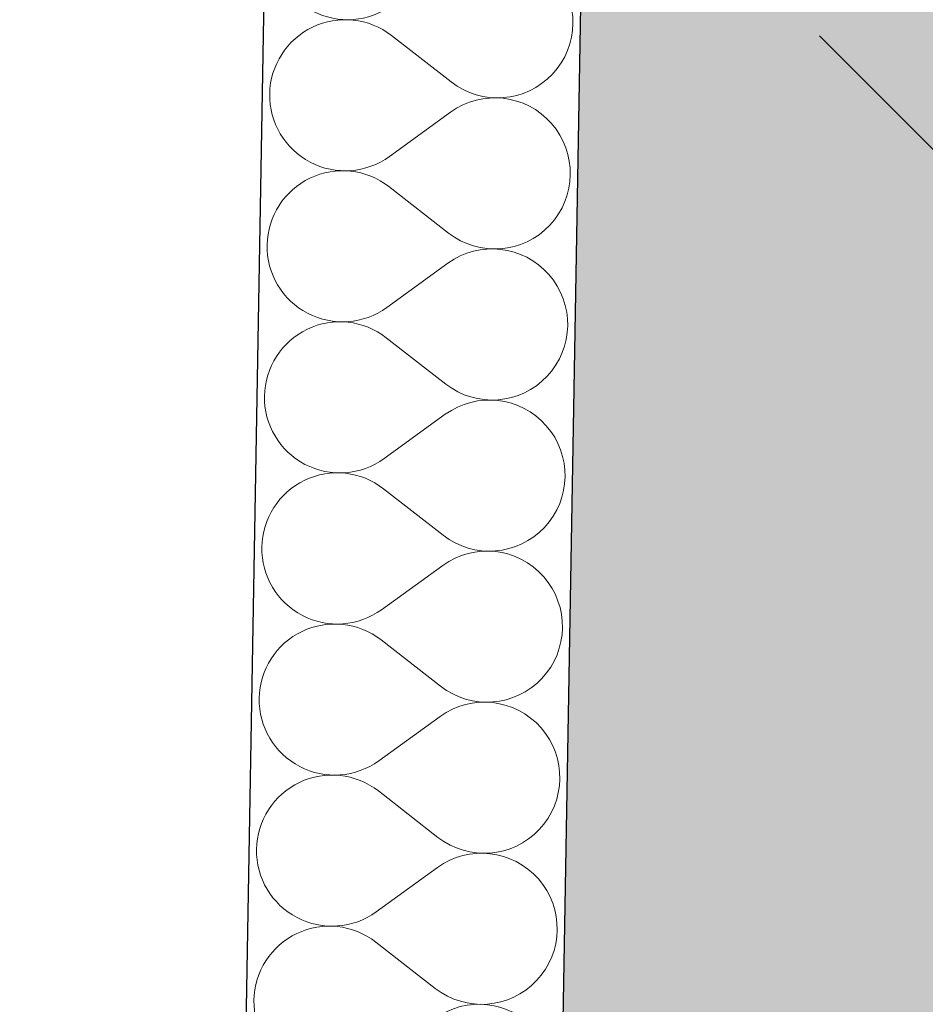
# Model space of a CAD drawing. Header units: millimetres. Extents: x -24674 to 2959, y -2716 to 20653.
# Tile 42 of 161: x -20642 to -20185, y 6909 to 7406. Entities that reach past the tile are written whole.
import ezdxf

# ---------------------------------------------------------------- set-up
doc = ezdxf.new("R2010")
doc.units = ezdxf.units.MM
doc.header["$MEASUREMENT"] = 0
doc.linetypes.add('Wipeout_Contour', pattern=[1000, 0, -1000])
for name, color, linetype in [('9._POHLED ZÁPADNÍ_1_Konstrukce - nosné', 7, 'Continuous'), ('9._POHLED ZÁPADNÍ_1_Nové_Konstrukce - nosné', 7, 'Continuous'), ('9._POHLED ZÁPADNÍ_1_Nové_Výplně – Řezové', 7, 'Continuous'), ('9._POHLED ZÁPADNÍ_1_TZB - elektroinstalace', 7, 'Continuous'), ('9._POHLED ZÁPADNÍ_1_Výplně – Řezové', 7, 'Continuous'), ('9._POHLED ZÁPADNÍ_1_VÝTAH VAR 1', 7, 'Continuous')]:
    doc.layers.add(name, color=color, linetype=linetype)

# ---------------------------------------------------------------- blocks, each defined once
blk = doc.blocks.new('*X4', base_point=(-27719.5, -6043.99))
at = {"layer": '9._POHLED ZÁPADNÍ_1_Nové_Výplně – Řezové', "color": 21, "linetype": 'Continuous', "lineweight": 20, "true_color": 0xffaaaa}
for p, q in [((-20490.37, 7403.53), (-20492.9, 7402.54)), ((-20487.77, 7404.35), (-20490.37, 7403.53)), ((-20485.12, 7404.97), (-20487.77, 7404.35)), ((-20482.44, 7405.41), (-20485.12, 7404.97)), ((-20479.73, 7405.65), (-20482.44, 7405.41)), ((-20477.01, 7405.7), (-20479.73, 7405.65)), ((-20474.29, 7405.55), (-20477.01, 7405.7)), ((-20471.59, 7405.21), (-20474.29, 7405.55)), ((-20468.92, 7404.68), (-20471.59, 7405.21)), ((-20466.3, 7403.96), (-20468.92, 7404.68)), ((-20463.73, 7403.05), (-20466.3, 7403.96)), ((-20461.24, 7401.97), (-20463.73, 7403.05)), ((-20362.91, 7400.99), (-20362.76, 7403.7)), ((-20362.76, 7403.7), (-20362.81, 7406.42)), ((-20499.98, 7398.51), (-20502.13, 7396.84)), ((-20497.72, 7400.02), (-20499.98, 7398.51)), ((-20495.35, 7401.36), (-20497.72, 7400.02)), ((-20492.9, 7402.54), (-20495.35, 7401.36)), ((-20458.83, 7400.7), (-20461.24, 7401.97)), ((-20456.52, 7399.27), (-20458.83, 7400.7)), ((-20454.31, 7397.68), (-20456.52, 7399.27)), ((-20363.77, 7395.62), (-20363.24, 7398.29)), ((-20363.24, 7398.29), (-20362.91, 7400.99)), ((-20506.04, 7393.06), (-20507.78, 7390.97)), ((-20504.15, 7395.02), (-20506.04, 7393.06)), ((-20502.13, 7396.84), (-20504.15, 7395.02)), ((-20424.24, 7374.3), (-20454.31, 7397.68)), ((-20365.4, 7390.43), (-20364.49, 7393)), ((-20364.49, 7393), (-20363.77, 7395.62)), ((-20509.37, 7388.77), (-20510.8, 7386.45)), ((-20507.78, 7390.97), (-20509.37, 7388.77)), ((-20367.74, 7385.52), (-20366.48, 7387.94)), ((-20366.48, 7387.94), (-20365.4, 7390.43)), ((-20512.06, 7384.04), (-20513.15, 7381.55)), ((-20510.8, 7386.45), (-20512.06, 7384.04)), ((-20370.76, 7381), (-20369.17, 7383.21)), ((-20369.17, 7383.21), (-20367.74, 7385.52)), ((-20514.05, 7378.98), (-20514.77, 7376.36)), ((-20513.15, 7381.55), (-20514.05, 7378.98)), ((-20374.4, 7376.96), (-20372.51, 7378.91)), ((-20372.51, 7378.91), (-20370.76, 7381)), ((-20515.3, 7373.69), (-20515.64, 7370.99)), ((-20514.77, 7376.36), (-20515.3, 7373.69)), ((-20424.24, 7374.3), (-20422.03, 7372.7)), ((-20380.83, 7371.96), (-20378.57, 7373.47)), ((-20378.57, 7373.47), (-20376.42, 7375.14)), ((-20376.42, 7375.14), (-20374.4, 7376.96)), ((-20515.64, 7370.99), (-20515.78, 7368.27)), ((-20515.78, 7368.27), (-20515.73, 7365.55)), ((-20422.03, 7372.7), (-20419.72, 7371.27)), ((-20419.72, 7371.27), (-20417.31, 7370.01)), ((-20417.31, 7370.01), (-20414.81, 7368.92)), ((-20414.81, 7368.92), (-20412.25, 7368.02)), ((-20412.25, 7368.02), (-20409.62, 7367.3)), ((-20390.78, 7367.63), (-20388.18, 7368.44)), ((-20388.18, 7368.44), (-20385.65, 7369.44)), ((-20385.65, 7369.44), (-20383.19, 7370.61)), ((-20383.19, 7370.61), (-20380.83, 7371.96)), ((-20515.73, 7365.55), (-20515.49, 7362.84)), ((-20417.43, 7363.1), (-20419.88, 7361.92)), ((-20414.9, 7364.1), (-20417.43, 7363.1)), ((-20412.3, 7364.92), (-20414.9, 7364.1)), ((-20409.65, 7365.54), (-20412.3, 7364.92)), ((-20406.97, 7365.98), (-20409.65, 7365.54)), ((-20409.62, 7367.3), (-20406.96, 7366.77)), ((-20404.26, 7366.23), (-20406.97, 7365.98)), ((-20406.96, 7366.77), (-20404.26, 7366.43)), ((-20404.26, 7366.43), (-20401.54, 7366.28)), ((-20401.54, 7366.28), (-20404.26, 7366.23)), ((-20401.54, 7366.28), (-20398.82, 7366.33)), ((-20398.82, 7366.14), (-20401.54, 7366.28)), ((-20398.82, 7366.33), (-20396.11, 7366.57)), ((-20396.12, 7365.8), (-20398.82, 7366.14)), ((-20393.45, 7365.27), (-20396.12, 7365.8)), ((-20396.11, 7366.57), (-20393.42, 7367)), ((-20390.83, 7364.55), (-20393.45, 7365.27)), ((-20393.42, 7367), (-20390.78, 7367.63)), ((-20388.26, 7363.65), (-20390.83, 7364.55)), ((-20385.77, 7362.57), (-20388.26, 7363.65)), ((-20515.49, 7362.84), (-20515.05, 7360.16)), ((-20515.05, 7360.16), (-20514.43, 7357.51)), ((-20424.5, 7359.06), (-20455.37, 7336.74)), ((-20422.24, 7360.57), (-20424.5, 7359.06)), ((-20419.88, 7361.92), (-20422.24, 7360.57)), ((-20383.36, 7361.31), (-20385.77, 7362.57)), ((-20381.04, 7359.88), (-20383.36, 7361.31)), ((-20378.83, 7358.29), (-20381.04, 7359.88)), ((-20376.74, 7356.55), (-20378.83, 7358.29)), ((-20514.43, 7357.51), (-20513.61, 7354.91)), ((-20513.61, 7354.91), (-20512.62, 7352.38)), ((-20374.79, 7354.66), (-20376.74, 7356.55)), ((-20372.97, 7352.64), (-20374.79, 7354.66)), ((-20512.62, 7352.38), (-20511.44, 7349.93)), ((-20511.44, 7349.93), (-20510.09, 7347.57)), ((-20371.3, 7350.49), (-20372.97, 7352.64)), ((-20369.78, 7348.23), (-20371.3, 7350.49)), ((-20368.43, 7345.87), (-20369.78, 7348.23)), ((-20510.09, 7347.57), (-20508.58, 7345.3)), ((-20508.58, 7345.3), (-20506.91, 7343.16)), ((-20506.91, 7343.16), (-20505.09, 7341.13)), ((-20367.26, 7343.41), (-20368.43, 7345.87)), ((-20366.26, 7340.88), (-20367.26, 7343.41)), ((-20505.09, 7341.13), (-20503.13, 7339.25)), ((-20503.13, 7339.25), (-20501.04, 7337.5)), ((-20365.45, 7338.29), (-20366.26, 7340.88)), ((-20364.82, 7335.64), (-20365.45, 7338.29)), ((-20501.04, 7337.5), (-20498.83, 7335.91)), ((-20498.83, 7335.91), (-20496.52, 7334.49)), ((-20496.52, 7334.49), (-20494.11, 7333.23)), ((-20494.11, 7333.23), (-20491.61, 7332.14)), ((-20462.45, 7332.7), (-20459.99, 7333.87)), ((-20459.99, 7333.87), (-20457.63, 7335.22)), ((-20457.63, 7335.22), (-20455.37, 7336.74)), ((-20364.38, 7332.95), (-20364.82, 7335.64)), ((-20491.61, 7332.14), (-20489.04, 7331.24)), ((-20486.45, 7328.79), (-20489.1, 7328.17)), ((-20489.04, 7331.24), (-20486.42, 7330.52)), ((-20483.76, 7329.23), (-20486.45, 7328.79)), ((-20486.42, 7330.52), (-20483.75, 7330)), ((-20481.05, 7329.47), (-20483.76, 7329.23)), ((-20483.75, 7330), (-20481.05, 7329.66)), ((-20481.05, 7329.66), (-20478.33, 7329.52)), ((-20478.33, 7329.52), (-20481.05, 7329.47)), ((-20478.33, 7329.52), (-20475.61, 7329.57)), ((-20475.62, 7329.37), (-20478.33, 7329.52)), ((-20472.92, 7329.03), (-20475.62, 7329.37)), ((-20475.61, 7329.57), (-20472.9, 7329.81)), ((-20470.25, 7328.5), (-20472.92, 7329.03)), ((-20472.9, 7329.81), (-20470.22, 7330.25)), ((-20467.63, 7327.78), (-20470.25, 7328.5)), ((-20470.22, 7330.25), (-20467.57, 7330.88)), ((-20467.57, 7330.88), (-20464.98, 7331.7)), ((-20464.98, 7331.7), (-20462.45, 7332.7)), ((-20364.14, 7330.25), (-20364.38, 7332.95)), ((-20364.09, 7327.53), (-20364.14, 7330.25)), ((-20499.04, 7323.84), (-20501.31, 7322.33)), ((-20496.68, 7325.18), (-20499.04, 7323.84)), ((-20494.23, 7326.36), (-20496.68, 7325.18)), ((-20491.69, 7327.35), (-20494.23, 7326.36)), ((-20489.1, 7328.17), (-20491.69, 7327.35)), ((-20465.06, 7326.87), (-20467.63, 7327.78)), ((-20462.57, 7325.79), (-20465.06, 7326.87)), ((-20460.16, 7324.52), (-20462.57, 7325.79)), ((-20457.84, 7323.09), (-20460.16, 7324.52)), ((-20364.57, 7322.11), (-20364.23, 7324.81)), ((-20364.23, 7324.81), (-20364.09, 7327.53)), ((-20505.48, 7318.84), (-20507.37, 7316.88)), ((-20503.45, 7320.66), (-20505.48, 7318.84)), ((-20501.31, 7322.33), (-20503.45, 7320.66)), ((-20455.64, 7321.5), (-20457.84, 7323.09)), ((-20425.56, 7298.12), (-20455.64, 7321.5)), ((-20365.82, 7316.82), (-20365.1, 7319.44)), ((-20365.1, 7319.44), (-20364.57, 7322.11)), ((-20509.11, 7314.79), (-20510.7, 7312.59)), ((-20507.37, 7316.88), (-20509.11, 7314.79)), ((-20367.81, 7311.76), (-20366.73, 7314.25)), ((-20366.73, 7314.25), (-20365.82, 7316.82)), ((-20512.13, 7310.27), (-20513.39, 7307.86)), ((-20510.7, 7312.59), (-20512.13, 7310.27)), ((-20370.5, 7307.03), (-20369.07, 7309.35)), ((-20369.07, 7309.35), (-20367.81, 7311.76)), ((-20514.48, 7305.37), (-20515.38, 7302.8)), ((-20513.39, 7307.86), (-20514.48, 7305.37)), ((-20373.84, 7302.74), (-20372.09, 7304.82)), ((-20372.09, 7304.82), (-20370.5, 7307.03)), ((-20516.1, 7300.18), (-20516.63, 7297.51)), ((-20515.38, 7302.8), (-20516.1, 7300.18)), ((-20379.9, 7297.29), (-20377.75, 7298.96)), ((-20377.75, 7298.96), (-20375.72, 7300.78)), ((-20375.72, 7300.78), (-20373.84, 7302.74)), ((-20516.97, 7294.81), (-20517.11, 7292.09)), ((-20516.63, 7297.51), (-20516.97, 7294.81)), ((-20425.56, 7298.12), (-20423.36, 7296.52)), ((-20423.36, 7296.52), (-20421.04, 7295.09)), ((-20421.04, 7295.09), (-20418.63, 7293.83)), ((-20418.63, 7293.83), (-20416.14, 7292.74)), ((-20386.98, 7293.26), (-20384.52, 7294.43)), ((-20384.52, 7294.43), (-20382.16, 7295.78)), ((-20382.16, 7295.78), (-20379.9, 7297.29)), ((-20517.11, 7292.09), (-20517.06, 7289.37)), ((-20517.06, 7289.37), (-20516.82, 7286.66)), ((-20413.63, 7288.74), (-20416.22, 7287.92)), ((-20416.14, 7292.74), (-20413.58, 7291.84)), ((-20410.98, 7289.37), (-20413.63, 7288.74)), ((-20413.58, 7291.84), (-20410.95, 7291.12)), ((-20408.3, 7289.8), (-20410.98, 7289.37)), ((-20410.95, 7291.12), (-20408.28, 7290.59)), ((-20405.59, 7290.05), (-20408.3, 7289.8)), ((-20408.28, 7290.59), (-20405.58, 7290.25)), ((-20402.87, 7290.1), (-20405.59, 7290.05)), ((-20405.58, 7290.25), (-20402.87, 7290.1)), ((-20402.87, 7290.1), (-20400.15, 7290.15)), ((-20400.15, 7289.96), (-20402.87, 7290.1)), ((-20400.15, 7290.15), (-20397.44, 7290.39)), ((-20397.45, 7289.62), (-20400.15, 7289.96)), ((-20394.78, 7289.09), (-20397.45, 7289.62)), ((-20397.44, 7290.39), (-20394.75, 7290.83)), ((-20392.16, 7288.38), (-20394.78, 7289.09)), ((-20394.75, 7290.83), (-20392.11, 7291.45)), ((-20392.11, 7291.45), (-20389.51, 7292.26)), ((-20389.51, 7292.26), (-20386.98, 7293.26)), ((-20516.82, 7286.66), (-20516.38, 7283.98)), ((-20516.38, 7283.98), (-20515.76, 7281.33)), ((-20423.57, 7284.39), (-20425.83, 7282.88)), ((-20421.21, 7285.74), (-20423.57, 7284.39)), ((-20418.76, 7286.92), (-20421.21, 7285.74)), ((-20416.22, 7287.92), (-20418.76, 7286.92)), ((-20389.59, 7287.47), (-20392.16, 7288.38)), ((-20387.1, 7286.39), (-20389.59, 7287.47)), ((-20384.69, 7285.13), (-20387.1, 7286.39)), ((-20382.37, 7283.7), (-20384.69, 7285.13)), ((-20380.16, 7282.11), (-20382.37, 7283.7)), ((-20515.76, 7281.33), (-20514.94, 7278.73)), ((-20514.94, 7278.73), (-20513.94, 7276.2)), ((-20425.83, 7282.88), (-20456.7, 7260.56)), ((-20378.07, 7280.37), (-20380.16, 7282.11)), ((-20376.11, 7278.48), (-20378.07, 7280.37)), ((-20513.94, 7276.2), (-20512.77, 7273.75)), ((-20512.77, 7273.75), (-20511.42, 7271.39)), ((-20374.29, 7276.46), (-20376.11, 7278.48)), ((-20372.62, 7274.31), (-20374.29, 7276.46)), ((-20371.11, 7272.05), (-20372.62, 7274.31)), ((-20511.42, 7271.39), (-20509.91, 7269.13)), ((-20509.91, 7269.13), (-20508.24, 7266.98)), ((-20369.76, 7269.69), (-20371.11, 7272.05)), ((-20368.59, 7267.24), (-20369.76, 7269.69)), ((-20508.24, 7266.98), (-20506.42, 7264.96)), ((-20506.42, 7264.96), (-20504.46, 7263.07)), ((-20367.59, 7264.7), (-20368.59, 7267.24)), ((-20366.78, 7262.11), (-20367.59, 7264.7)), ((-20504.46, 7263.07), (-20502.37, 7261.33)), ((-20502.37, 7261.33), (-20500.16, 7259.74)), ((-20500.16, 7259.74), (-20497.85, 7258.31)), ((-20461.32, 7257.69), (-20458.96, 7259.04)), ((-20458.96, 7259.04), (-20456.7, 7260.56)), ((-20366.15, 7259.46), (-20366.78, 7262.11)), ((-20365.71, 7256.78), (-20366.15, 7259.46)), ((-20497.85, 7258.31), (-20495.43, 7257.05)), ((-20495.43, 7257.05), (-20492.94, 7255.97)), ((-20492.94, 7255.97), (-20490.37, 7255.06)), ((-20490.37, 7255.06), (-20487.75, 7254.35)), ((-20487.75, 7254.35), (-20485.08, 7253.82)), ((-20485.08, 7253.82), (-20482.38, 7253.48)), ((-20474.23, 7253.64), (-20471.55, 7254.07)), ((-20471.55, 7254.07), (-20468.9, 7254.7)), ((-20468.9, 7254.7), (-20466.31, 7255.52)), ((-20466.31, 7255.52), (-20463.78, 7256.52)), ((-20463.78, 7256.52), (-20461.32, 7257.69)), ((-20365.47, 7254.07), (-20365.71, 7256.78)), ((-20365.42, 7251.35), (-20365.47, 7254.07)), ((-20498.01, 7249.01), (-20500.37, 7247.66)), ((-20495.55, 7250.18), (-20498.01, 7249.01)), ((-20493.02, 7251.18), (-20495.55, 7250.18)), ((-20490.43, 7251.99), (-20493.02, 7251.18)), ((-20487.78, 7252.61), (-20490.43, 7251.99)), ((-20485.09, 7253.05), (-20487.78, 7252.61)), ((-20482.38, 7253.29), (-20485.09, 7253.05)), ((-20482.38, 7253.48), (-20479.66, 7253.34)), ((-20479.66, 7253.34), (-20482.38, 7253.29)), ((-20479.66, 7253.34), (-20476.94, 7253.39)), ((-20476.95, 7253.19), (-20479.66, 7253.34)), ((-20474.25, 7252.85), (-20476.95, 7253.19)), ((-20476.94, 7253.39), (-20474.23, 7253.64)), ((-20471.58, 7252.32), (-20474.25, 7252.85)), ((-20468.96, 7251.6), (-20471.58, 7252.32)), ((-20466.39, 7250.69), (-20468.96, 7251.6)), ((-20463.9, 7249.61), (-20466.39, 7250.69)), ((-20461.49, 7248.35), (-20463.9, 7249.61)), ((-20365.56, 7248.63), (-20365.42, 7251.35)), ((-20504.78, 7244.48), (-20506.81, 7242.66)), ((-20502.63, 7246.15), (-20504.78, 7244.48)), ((-20500.37, 7247.66), (-20502.63, 7246.15)), ((-20459.17, 7246.91), (-20461.49, 7248.35)), ((-20456.97, 7245.32), (-20459.17, 7246.91)), ((-20426.89, 7221.94), (-20456.97, 7245.32)), ((-20366.43, 7243.26), (-20365.9, 7245.93)), ((-20365.9, 7245.93), (-20365.56, 7248.63)), ((-20508.69, 7240.7), (-20510.44, 7238.61)), ((-20506.81, 7242.66), (-20508.69, 7240.7)), ((-20368.05, 7238.07), (-20367.15, 7240.64)), ((-20367.15, 7240.64), (-20366.43, 7243.26)), ((-20513.46, 7234.09), (-20514.72, 7231.68)), ((-20512.03, 7236.41), (-20513.46, 7234.09)), ((-20510.44, 7238.61), (-20512.03, 7236.41)), ((-20370.4, 7233.17), (-20369.14, 7235.58)), ((-20369.14, 7235.58), (-20368.05, 7238.07)), ((-20515.8, 7229.19), (-20516.71, 7226.62)), ((-20514.72, 7231.68), (-20515.8, 7229.19)), ((-20373.42, 7228.64), (-20371.83, 7230.85)), ((-20371.83, 7230.85), (-20370.4, 7233.17)), ((-20517.43, 7224), (-20517.96, 7221.33)), ((-20516.71, 7226.62), (-20517.43, 7224)), ((-20379.08, 7222.78), (-20377.05, 7224.6)), ((-20377.05, 7224.6), (-20375.16, 7226.56)), ((-20375.16, 7226.56), (-20373.42, 7228.64)), ((-20517.96, 7221.33), (-20518.3, 7218.63)), ((-20426.89, 7221.94), (-20424.69, 7220.35)), ((-20424.69, 7220.35), (-20422.37, 7218.91)), ((-20385.85, 7218.25), (-20383.49, 7219.6)), ((-20383.49, 7219.6), (-20381.22, 7221.11)), ((-20381.22, 7221.11), (-20379.08, 7222.78)), ((-20518.3, 7218.63), (-20518.44, 7215.91)), ((-20518.44, 7215.91), (-20518.39, 7213.19)), ((-20422.37, 7218.91), (-20419.96, 7217.65)), ((-20419.96, 7217.65), (-20417.47, 7216.57)), ((-20417.47, 7216.57), (-20414.9, 7215.66)), ((-20414.9, 7215.66), (-20412.28, 7214.94)), ((-20412.28, 7214.94), (-20409.61, 7214.41)), ((-20409.61, 7214.41), (-20406.91, 7214.07)), ((-20406.91, 7214.07), (-20404.2, 7213.92)), ((-20401.48, 7213.97), (-20398.77, 7214.21)), ((-20398.77, 7214.21), (-20396.08, 7214.65)), ((-20396.08, 7214.65), (-20393.43, 7215.27)), ((-20393.43, 7215.27), (-20390.84, 7216.08)), ((-20390.84, 7216.08), (-20388.31, 7217.08)), ((-20388.31, 7217.08), (-20385.85, 7218.25)), ((-20518.39, 7213.19), (-20518.15, 7210.48)), ((-20518.15, 7210.48), (-20517.71, 7207.8)), ((-20422.54, 7209.57), (-20424.9, 7208.22)), ((-20420.08, 7210.74), (-20422.54, 7209.57)), ((-20417.55, 7211.74), (-20420.08, 7210.74)), ((-20414.96, 7212.56), (-20417.55, 7211.74)), ((-20412.31, 7213.19), (-20414.96, 7212.56)), ((-20409.63, 7213.62), (-20412.31, 7213.19)), ((-20406.92, 7213.87), (-20409.63, 7213.62)), ((-20404.2, 7213.92), (-20406.92, 7213.87)), ((-20404.2, 7213.92), (-20401.48, 7213.97)), ((-20401.48, 7213.78), (-20404.2, 7213.92)), ((-20398.78, 7213.44), (-20401.48, 7213.78)), ((-20396.11, 7212.91), (-20398.78, 7213.44)), ((-20393.49, 7212.2), (-20396.11, 7212.91)), ((-20390.92, 7211.29), (-20393.49, 7212.2)), ((-20388.42, 7210.21), (-20390.92, 7211.29)), ((-20386.01, 7208.95), (-20388.42, 7210.21)), ((-20517.71, 7207.8), (-20517.08, 7205.15)), ((-20517.08, 7205.15), (-20516.27, 7202.56)), ((-20427.16, 7206.7), (-20458.03, 7184.38)), ((-20424.9, 7208.22), (-20427.16, 7206.7)), ((-20383.7, 7207.52), (-20386.01, 7208.95)), ((-20381.49, 7205.93), (-20383.7, 7207.52)), ((-20379.4, 7204.19), (-20381.49, 7205.93)), ((-20377.44, 7202.3), (-20379.4, 7204.19)), ((-20516.27, 7202.56), (-20515.27, 7200.02)), ((-20515.27, 7200.02), (-20514.1, 7197.57)), ((-20375.62, 7200.28), (-20377.44, 7202.3)), ((-20373.95, 7198.13), (-20375.62, 7200.28)), ((-20514.1, 7197.57), (-20512.75, 7195.21)), ((-20512.75, 7195.21), (-20511.24, 7192.95)), ((-20372.44, 7195.87), (-20373.95, 7198.13)), ((-20371.09, 7193.51), (-20372.44, 7195.87)), ((-20511.24, 7192.95), (-20509.56, 7190.8)), ((-20509.56, 7190.8), (-20507.75, 7188.78)), ((-20369.92, 7191.06), (-20371.09, 7193.51)), ((-20368.92, 7188.53), (-20369.92, 7191.06)), ((-20507.75, 7188.78), (-20505.79, 7186.89)), ((-20505.79, 7186.89), (-20503.7, 7185.15)), ((-20503.7, 7185.15), (-20501.49, 7183.56)), ((-20460.29, 7182.86), (-20458.03, 7184.38)), ((-20368.1, 7185.93), (-20368.92, 7188.53)), ((-20367.48, 7183.28), (-20368.1, 7185.93)), ((-20501.49, 7183.56), (-20499.17, 7182.13)), ((-20499.17, 7182.13), (-20496.76, 7180.87)), ((-20496.76, 7180.87), (-20494.27, 7179.79)), ((-20494.27, 7179.79), (-20491.7, 7178.88)), ((-20470.23, 7178.52), (-20467.63, 7179.34)), ((-20467.63, 7179.34), (-20465.1, 7180.34)), ((-20465.1, 7180.34), (-20462.65, 7181.52)), ((-20462.65, 7181.52), (-20460.29, 7182.86)), ((-20367.04, 7180.6), (-20367.48, 7183.28)), ((-20366.8, 7177.89), (-20367.04, 7180.6)), ((-20494.35, 7175), (-20496.88, 7174)), ((-20491.75, 7175.81), (-20494.35, 7175)), ((-20489.11, 7176.43), (-20491.75, 7175.81)), ((-20491.7, 7178.88), (-20489.08, 7178.17)), ((-20486.42, 7176.87), (-20489.11, 7176.43)), ((-20489.08, 7178.17), (-20486.41, 7177.64)), ((-20483.71, 7177.11), (-20486.42, 7176.87)), ((-20486.41, 7177.64), (-20483.71, 7177.3)), ((-20483.71, 7177.3), (-20480.99, 7177.16)), ((-20480.99, 7177.16), (-20483.71, 7177.11)), ((-20480.99, 7177.16), (-20478.27, 7177.21)), ((-20478.27, 7177.01), (-20480.99, 7177.16)), ((-20478.27, 7177.21), (-20475.56, 7177.46)), ((-20475.57, 7176.67), (-20478.27, 7177.01)), ((-20472.91, 7176.14), (-20475.57, 7176.67)), ((-20475.56, 7177.46), (-20472.88, 7177.89)), ((-20470.28, 7175.42), (-20472.91, 7176.14)), ((-20472.88, 7177.89), (-20470.23, 7178.52)), ((-20467.72, 7174.52), (-20470.28, 7175.42)), ((-20465.22, 7173.43), (-20467.72, 7174.52)), ((-20366.89, 7172.45), (-20366.75, 7175.17)), ((-20366.75, 7175.17), (-20366.8, 7177.89)), ((-20503.96, 7169.97), (-20506.11, 7168.3)), ((-20501.7, 7171.48), (-20503.96, 7169.97)), ((-20499.34, 7172.83), (-20501.7, 7171.48)), ((-20496.88, 7174), (-20499.34, 7172.83)), ((-20462.81, 7172.17), (-20465.22, 7173.43)), ((-20460.5, 7170.74), (-20462.81, 7172.17)), ((-20458.29, 7169.14), (-20460.5, 7170.74)), ((-20367.76, 7167.08), (-20367.23, 7169.75)), ((-20367.23, 7169.75), (-20366.89, 7172.45)), ((-20510.02, 7164.52), (-20511.77, 7162.44)), ((-20508.13, 7166.48), (-20510.02, 7164.52)), ((-20506.11, 7168.3), (-20508.13, 7166.48)), ((-20428.22, 7145.76), (-20458.29, 7169.14)), ((-20369.38, 7161.89), (-20368.48, 7164.46)), ((-20368.48, 7164.46), (-20367.76, 7167.08)), ((-20513.36, 7160.23), (-20514.79, 7157.91)), ((-20511.77, 7162.44), (-20513.36, 7160.23)), ((-20371.73, 7156.99), (-20370.47, 7159.4)), ((-20370.47, 7159.4), (-20369.38, 7161.89)), ((-20516.05, 7155.5), (-20517.13, 7153.01)), ((-20514.79, 7157.91), (-20516.05, 7155.5)), ((-20374.75, 7152.47), (-20373.16, 7154.67)), ((-20373.16, 7154.67), (-20371.73, 7156.99)), ((-20518.04, 7150.44), (-20518.76, 7147.82)), ((-20517.13, 7153.01), (-20518.04, 7150.44)), ((-20378.38, 7148.42), (-20376.49, 7150.38)), ((-20376.49, 7150.38), (-20374.75, 7152.47)), ((-20519.29, 7145.15), (-20519.62, 7142.45)), ((-20518.76, 7147.82), (-20519.29, 7145.15)), ((-20428.22, 7145.76), (-20426.01, 7144.17)), ((-20384.82, 7143.42), (-20382.55, 7144.93)), ((-20382.55, 7144.93), (-20380.4, 7146.6)), ((-20380.4, 7146.6), (-20378.38, 7148.42)), ((-20519.62, 7142.45), (-20519.77, 7139.73)), ((-20519.77, 7139.73), (-20519.72, 7137.01)), ((-20426.01, 7144.17), (-20423.7, 7142.74)), ((-20423.7, 7142.74), (-20421.29, 7141.47)), ((-20421.29, 7141.47), (-20418.8, 7140.39)), ((-20418.8, 7140.39), (-20416.23, 7139.48)), ((-20394.76, 7139.09), (-20392.17, 7139.91)), ((-20392.17, 7139.91), (-20389.63, 7140.9)), ((-20389.63, 7140.9), (-20387.18, 7142.08)), ((-20387.18, 7142.08), (-20384.82, 7143.42)), ((-20519.72, 7137.01), (-20519.47, 7134.3)), ((-20421.41, 7134.56), (-20423.86, 7133.39)), ((-20418.88, 7135.56), (-20421.41, 7134.56)), ((-20416.29, 7136.38), (-20418.88, 7135.56)), ((-20413.64, 7137.01), (-20416.29, 7136.38)), ((-20416.23, 7139.48), (-20413.61, 7138.76)), ((-20410.95, 7137.45), (-20413.64, 7137.01)), ((-20413.61, 7138.76), (-20410.94, 7138.23)), ((-20408.24, 7137.69), (-20410.95, 7137.45)), ((-20410.94, 7138.23), (-20408.24, 7137.89)), ((-20408.24, 7137.89), (-20405.52, 7137.74)), ((-20405.52, 7137.74), (-20408.24, 7137.69)), ((-20405.52, 7137.74), (-20402.8, 7137.79)), ((-20402.81, 7137.6), (-20405.52, 7137.74)), ((-20400.11, 7137.26), (-20402.81, 7137.6)), ((-20402.8, 7137.79), (-20400.09, 7138.03)), ((-20397.44, 7136.74), (-20400.11, 7137.26)), ((-20400.09, 7138.03), (-20397.41, 7138.47)), ((-20394.81, 7136.02), (-20397.44, 7136.74)), ((-20397.41, 7138.47), (-20394.76, 7139.09)), ((-20392.25, 7135.12), (-20394.81, 7136.02)), ((-20389.75, 7134.03), (-20392.25, 7135.12)), ((-20519.47, 7134.3), (-20519.04, 7131.62)), ((-20519.04, 7131.62), (-20518.41, 7128.97)), ((-20428.49, 7130.52), (-20459.36, 7108.2)), ((-20426.23, 7132.04), (-20428.49, 7130.52)), ((-20423.86, 7133.39), (-20426.23, 7132.04)), ((-20387.34, 7132.77), (-20389.75, 7134.03)), ((-20385.03, 7131.35), (-20387.34, 7132.77)), ((-20382.82, 7129.76), (-20385.03, 7131.35)), ((-20380.73, 7128.01), (-20382.82, 7129.76)), ((-20518.41, 7128.97), (-20517.6, 7126.38)), ((-20517.6, 7126.38), (-20516.6, 7123.85)), ((-20378.77, 7126.13), (-20380.73, 7128.01)), ((-20376.95, 7124.1), (-20378.77, 7126.13)), ((-20516.6, 7123.85), (-20515.42, 7121.39)), ((-20515.42, 7121.39), (-20514.08, 7119.03)), ((-20375.28, 7121.96), (-20376.95, 7124.1)), ((-20373.77, 7119.69), (-20375.28, 7121.96)), ((-20372.42, 7117.33), (-20373.77, 7119.69)), ((-20514.08, 7119.03), (-20512.56, 7116.77)), ((-20512.56, 7116.77), (-20510.89, 7114.62)), ((-20371.24, 7114.88), (-20372.42, 7117.33)), ((-20370.25, 7112.35), (-20371.24, 7114.88)), ((-20510.89, 7114.62), (-20509.07, 7112.6)), ((-20509.07, 7112.6), (-20507.11, 7110.71)), ((-20507.11, 7110.71), (-20505.03, 7108.97)), ((-20369.43, 7109.75), (-20370.25, 7112.35)), ((-20368.8, 7107.1), (-20369.43, 7109.75)), ((-20505.03, 7108.97), (-20502.82, 7107.38)), ((-20502.82, 7107.38), (-20500.5, 7105.95)), ((-20500.5, 7105.95), (-20498.09, 7104.69)), ((-20466.43, 7104.16), (-20463.98, 7105.34)), ((-20463.98, 7105.34), (-20461.62, 7106.69)), ((-20461.62, 7106.69), (-20459.36, 7108.2)), ((-20368.37, 7104.42), (-20368.8, 7107.1)), ((-20498.09, 7104.69), (-20495.59, 7103.61)), ((-20495.59, 7103.61), (-20493.03, 7102.7)), ((-20490.43, 7100.26), (-20493.08, 7099.63)), ((-20493.03, 7102.7), (-20490.4, 7101.99)), ((-20487.75, 7100.69), (-20490.43, 7100.26)), ((-20490.4, 7101.99), (-20487.74, 7101.46)), ((-20485.04, 7100.93), (-20487.75, 7100.69)), ((-20487.74, 7101.46), (-20485.04, 7101.12)), ((-20485.04, 7101.12), (-20482.32, 7100.98)), ((-20482.32, 7100.98), (-20485.04, 7100.93)), ((-20482.32, 7100.98), (-20479.6, 7101.03)), ((-20479.6, 7100.83), (-20482.32, 7100.98)), ((-20479.6, 7101.03), (-20476.89, 7101.28)), ((-20476.9, 7100.49), (-20479.6, 7100.83)), ((-20474.23, 7099.96), (-20476.9, 7100.49)), ((-20476.89, 7101.28), (-20474.2, 7101.72)), ((-20471.61, 7099.24), (-20474.23, 7099.96)), ((-20474.2, 7101.72), (-20471.56, 7102.34)), ((-20471.56, 7102.34), (-20468.96, 7103.16)), ((-20468.96, 7103.16), (-20466.43, 7104.16)), ((-20368.12, 7101.71), (-20368.37, 7104.42)), ((-20368.07, 7098.99), (-20368.12, 7101.71)), ((-20503.03, 7095.3), (-20505.29, 7093.79)), ((-20500.66, 7096.65), (-20503.03, 7095.3)), ((-20498.21, 7097.82), (-20500.66, 7096.65)), ((-20495.68, 7098.82), (-20498.21, 7097.82)), ((-20493.08, 7099.63), (-20495.68, 7098.82)), ((-20469.05, 7098.34), (-20471.61, 7099.24)), ((-20466.55, 7097.25), (-20469.05, 7098.34)), ((-20464.14, 7095.99), (-20466.55, 7097.25)), ((-20461.83, 7094.56), (-20464.14, 7095.99)), ((-20368.56, 7093.57), (-20368.22, 7096.27)), ((-20368.22, 7096.27), (-20368.07, 7098.99)), ((-20509.46, 7090.3), (-20511.35, 7088.34)), ((-20507.44, 7092.12), (-20509.46, 7090.3)), ((-20505.29, 7093.79), (-20507.44, 7092.12)), ((-20459.62, 7092.96), (-20461.83, 7094.56)), ((-20429.55, 7069.58), (-20459.62, 7092.96)), ((-20369.81, 7088.28), (-20369.09, 7090.9)), ((-20369.09, 7090.9), (-20368.56, 7093.57)), ((-20513.1, 7086.26), (-20514.69, 7084.05)), ((-20511.35, 7088.34), (-20513.1, 7086.26)), ((-20371.8, 7083.22), (-20370.71, 7085.71)), ((-20370.71, 7085.71), (-20369.81, 7088.28)), ((-20516.12, 7081.74), (-20517.38, 7079.32)), ((-20514.69, 7084.05), (-20516.12, 7081.74)), ((-20374.49, 7078.49), (-20373.06, 7080.81)), ((-20373.06, 7080.81), (-20371.8, 7083.22)), ((-20518.46, 7076.83), (-20519.37, 7074.26)), ((-20517.38, 7079.32), (-20518.46, 7076.83)), ((-20377.82, 7074.2), (-20376.08, 7076.29)), ((-20376.08, 7076.29), (-20374.49, 7078.49)), ((-20520.08, 7071.64), (-20520.61, 7068.97)), ((-20519.37, 7074.26), (-20520.08, 7071.64)), ((-20383.88, 7068.75), (-20381.73, 7070.42)), ((-20381.73, 7070.42), (-20379.71, 7072.24)), ((-20379.71, 7072.24), (-20377.82, 7074.2)), ((-20520.95, 7066.27), (-20521.1, 7063.56)), ((-20520.61, 7068.97), (-20520.95, 7066.27)), ((-20429.55, 7069.58), (-20427.34, 7067.99)), ((-20427.34, 7067.99), (-20425.03, 7066.56)), ((-20425.03, 7066.56), (-20422.62, 7065.29)), ((-20422.62, 7065.29), (-20420.13, 7064.21)), ((-20390.96, 7064.72), (-20388.51, 7065.9)), ((-20388.51, 7065.9), (-20386.14, 7067.24)), ((-20386.14, 7067.24), (-20383.88, 7068.75)), ((-20521.1, 7063.56), (-20521.05, 7060.84)), ((-20521.05, 7060.84), (-20520.8, 7058.13)), ((-20417.61, 7060.2), (-20420.21, 7059.38)), ((-20420.13, 7064.21), (-20417.56, 7063.3)), ((-20414.97, 7060.83), (-20417.61, 7060.2)), ((-20417.56, 7063.3), (-20414.94, 7062.58)), ((-20412.28, 7061.27), (-20414.97, 7060.83)), ((-20414.94, 7062.58), (-20412.27, 7062.05)), ((-20409.57, 7061.51), (-20412.28, 7061.27)), ((-20412.27, 7062.05), (-20409.57, 7061.71)), ((-20409.57, 7061.71), (-20406.85, 7061.56)), ((-20406.85, 7061.56), (-20409.57, 7061.51)), ((-20406.85, 7061.56), (-20404.13, 7061.61)), ((-20404.14, 7061.42), (-20406.85, 7061.56)), ((-20401.44, 7061.08), (-20404.14, 7061.42)), ((-20404.13, 7061.61), (-20401.42, 7061.85)), ((-20398.77, 7060.56), (-20401.44, 7061.08)), ((-20401.42, 7061.85), (-20398.74, 7062.29)), ((-20396.14, 7059.84), (-20398.77, 7060.56)), ((-20398.74, 7062.29), (-20396.09, 7062.91)), ((-20396.09, 7062.91), (-20393.49, 7063.73)), ((-20393.49, 7063.73), (-20390.96, 7064.72)), ((-20520.8, 7058.13), (-20520.37, 7055.44)), ((-20520.37, 7055.44), (-20519.74, 7052.79)), ((-20427.55, 7055.86), (-20429.81, 7054.34)), ((-20425.19, 7057.21), (-20427.55, 7055.86)), ((-20422.74, 7058.38), (-20425.19, 7057.21)), ((-20420.21, 7059.38), (-20422.74, 7058.38)), ((-20393.58, 7058.94), (-20396.14, 7059.84)), ((-20391.08, 7057.85), (-20393.58, 7058.94)), ((-20388.67, 7056.59), (-20391.08, 7057.85)), ((-20386.35, 7055.17), (-20388.67, 7056.59)), ((-20384.15, 7053.58), (-20386.35, 7055.17)), ((-20519.74, 7052.79), (-20518.93, 7050.2)), ((-20518.93, 7050.2), (-20517.93, 7047.67)), ((-20429.81, 7054.34), (-20460.68, 7032.02)), ((-20382.06, 7051.83), (-20384.15, 7053.58)), ((-20380.1, 7049.95), (-20382.06, 7051.83)), ((-20517.93, 7047.67), (-20516.75, 7045.21)), ((-20516.75, 7045.21), (-20515.4, 7042.85)), ((-20378.28, 7047.92), (-20380.1, 7049.95)), ((-20376.61, 7045.78), (-20378.28, 7047.92)), ((-20375.09, 7043.52), (-20376.61, 7045.78)), ((-20515.4, 7042.85), (-20513.89, 7040.59)), ((-20513.89, 7040.59), (-20512.22, 7038.44)), ((-20373.75, 7041.15), (-20375.09, 7043.52)), ((-20372.57, 7038.7), (-20373.75, 7041.15)), ((-20512.22, 7038.44), (-20510.4, 7036.42)), ((-20510.4, 7036.42), (-20508.44, 7034.53)), ((-20371.57, 7036.17), (-20372.57, 7038.7)), ((-20370.76, 7033.57), (-20371.57, 7036.17)), ((-20508.44, 7034.53), (-20506.35, 7032.79)), ((-20506.35, 7032.79), (-20504.15, 7031.2)), ((-20504.15, 7031.2), (-20501.83, 7029.77)), ((-20465.31, 7029.16), (-20462.94, 7030.51)), ((-20462.94, 7030.51), (-20460.68, 7032.02)), ((-20370.13, 7030.92), (-20370.76, 7033.57)), ((-20369.7, 7028.24), (-20370.13, 7030.92)), ((-20501.83, 7029.77), (-20499.42, 7028.51)), ((-20499.42, 7028.51), (-20496.92, 7027.43)), ((-20496.92, 7027.43), (-20494.36, 7026.53)), ((-20494.36, 7026.53), (-20491.73, 7025.81)), ((-20491.73, 7025.81), (-20489.06, 7025.28)), ((-20478.22, 7025.1), (-20475.53, 7025.54)), ((-20475.53, 7025.54), (-20472.89, 7026.17)), ((-20472.89, 7026.17), (-20470.29, 7026.98)), ((-20470.29, 7026.98), (-20467.76, 7027.98)), ((-20467.76, 7027.98), (-20465.31, 7029.16)), ((-20369.45, 7025.53), (-20369.7, 7028.24)), ((-20369.4, 7022.81), (-20369.45, 7025.53)), ((-20501.99, 7020.47), (-20504.36, 7019.12)), ((-20499.54, 7021.64), (-20501.99, 7020.47)), ((-20497.01, 7022.64), (-20499.54, 7021.64)), ((-20494.41, 7023.45), (-20497.01, 7022.64)), ((-20491.76, 7024.08), (-20494.41, 7023.45)), ((-20489.08, 7024.51), (-20491.76, 7024.08)), ((-20486.37, 7024.75), (-20489.08, 7024.51)), ((-20489.06, 7025.28), (-20486.36, 7024.94)), ((-20483.65, 7024.8), (-20486.37, 7024.75)), ((-20486.36, 7024.94), (-20483.65, 7024.8)), ((-20483.65, 7024.8), (-20480.93, 7024.85)), ((-20480.93, 7024.66), (-20483.65, 7024.8)), ((-20480.93, 7024.85), (-20478.22, 7025.1)), ((-20478.23, 7024.32), (-20480.93, 7024.66)), ((-20475.56, 7023.78), (-20478.23, 7024.32)), ((-20472.94, 7023.06), (-20475.56, 7023.78)), ((-20470.37, 7022.16), (-20472.94, 7023.06)), ((-20467.88, 7021.07), (-20470.37, 7022.16)), ((-20465.47, 7019.81), (-20467.88, 7021.07)), ((-20369.55, 7020.09), (-20369.4, 7022.81)), ((-20508.77, 7015.94), (-20510.79, 7014.12)), ((-20506.62, 7017.61), (-20508.77, 7015.94)), ((-20504.36, 7019.12), (-20506.62, 7017.61)), ((-20463.16, 7018.38), (-20465.47, 7019.81)), ((-20460.95, 7016.79), (-20463.16, 7018.38)), ((-20430.88, 6993.4), (-20460.95, 7016.79)), ((-20370.42, 7014.73), (-20369.89, 7017.39)), ((-20369.89, 7017.39), (-20369.55, 7020.09)), ((-20512.68, 7012.17), (-20514.42, 7010.08)), ((-20510.79, 7014.12), (-20512.68, 7012.17)), ((-20372.04, 7009.54), (-20371.13, 7012.1)), ((-20371.13, 7012.1), (-20370.42, 7014.73)), ((-20517.44, 7005.56), (-20518.7, 7003.15)), ((-20516.01, 7007.87), (-20517.44, 7005.56)), ((-20514.42, 7010.08), (-20516.01, 7007.87)), ((-20374.38, 7004.63), (-20373.12, 7007.04)), ((-20373.12, 7007.04), (-20372.04, 7009.54)), ((-20519.79, 7000.65), (-20520.69, 6998.08)), ((-20518.7, 7003.15), (-20519.79, 7000.65)), ((-20377.4, 7000.11), (-20375.81, 7002.32)), ((-20375.81, 7002.32), (-20374.38, 7004.63)), ((-20520.69, 6998.08), (-20521.41, 6995.46)), ((-20383.06, 6994.24), (-20381.04, 6996.06)), ((-20381.04, 6996.06), (-20379.15, 6998.02)), ((-20379.15, 6998.02), (-20377.4, 7000.11)), ((-20521.94, 6992.79), (-20522.28, 6990.09)), ((-20521.41, 6995.46), (-20521.94, 6992.79)), ((-20430.88, 6993.4), (-20428.67, 6991.81)), ((-20428.67, 6991.81), (-20426.36, 6990.38)), ((-20389.84, 6989.72), (-20387.47, 6991.06)), ((-20387.47, 6991.06), (-20385.21, 6992.58)), ((-20385.21, 6992.58), (-20383.06, 6994.24)), ((-20522.28, 6990.09), (-20522.42, 6987.38)), ((-20522.42, 6987.38), (-20522.37, 6984.66)), ((-20426.36, 6990.38), (-20423.95, 6989.12)), ((-20423.95, 6989.12), (-20421.45, 6988.03)), ((-20421.45, 6988.03), (-20418.89, 6987.12)), ((-20418.89, 6987.12), (-20416.26, 6986.4)), ((-20416.26, 6986.4), (-20413.6, 6985.87)), ((-20413.6, 6985.87), (-20410.9, 6985.53)), ((-20405.46, 6985.43), (-20402.75, 6985.67)), ((-20402.75, 6985.67), (-20400.07, 6986.11)), ((-20400.07, 6986.11), (-20397.42, 6986.73)), ((-20397.42, 6986.73), (-20394.82, 6987.55)), ((-20394.82, 6987.55), (-20392.29, 6988.54)), ((-20392.29, 6988.54), (-20389.84, 6989.72)), ((-20522.37, 6984.66), (-20522.13, 6981.95)), ((-20522.13, 6981.95), (-20521.69, 6979.26)), ((-20426.52, 6981.03), (-20428.88, 6979.68)), ((-20424.07, 6982.21), (-20426.52, 6981.03)), ((-20421.54, 6983.2), (-20424.07, 6982.21)), ((-20418.94, 6984.02), (-20421.54, 6983.2)), ((-20416.3, 6984.65), (-20418.94, 6984.02)), ((-20413.61, 6985.09), (-20416.3, 6984.65)), ((-20410.9, 6985.33), (-20413.61, 6985.09)), ((-20410.9, 6985.53), (-20408.18, 6985.38)), ((-20408.18, 6985.38), (-20410.9, 6985.33)), ((-20408.18, 6985.38), (-20405.46, 6985.43)), ((-20405.46, 6985.24), (-20408.18, 6985.38)), ((-20402.76, 6984.91), (-20405.46, 6985.24)), ((-20400.1, 6984.38), (-20402.76, 6984.91)), ((-20397.47, 6983.66), (-20400.1, 6984.38)), ((-20394.9, 6982.76), (-20397.47, 6983.66)), ((-20392.41, 6981.67), (-20394.9, 6982.76)), ((-20390, 6980.42), (-20392.41, 6981.67)), ((-20521.69, 6979.26), (-20521.07, 6976.61)), ((-20521.07, 6976.61), (-20520.25, 6974.02)), ((-20431.14, 6978.16), (-20462.01, 6955.84)), ((-20428.88, 6979.68), (-20431.14, 6978.16)), ((-20387.68, 6978.99), (-20390, 6980.42)), ((-20385.47, 6977.4), (-20387.68, 6978.99)), ((-20383.39, 6975.65), (-20385.47, 6977.4)), ((-20520.25, 6974.02), (-20519.26, 6971.49)), ((-20519.26, 6971.49), (-20518.08, 6969.03)), ((-20381.43, 6973.77), (-20383.39, 6975.65)), ((-20379.61, 6971.74), (-20381.43, 6973.77)), ((-20377.94, 6969.6), (-20379.61, 6971.74)), ((-20518.08, 6969.03), (-20516.73, 6966.67)), ((-20516.73, 6966.67), (-20515.22, 6964.41)), ((-20376.42, 6967.34), (-20377.94, 6969.6)), ((-20375.08, 6964.97), (-20376.42, 6967.34)), ((-20515.22, 6964.41), (-20513.55, 6962.26)), ((-20513.55, 6962.26), (-20511.73, 6960.24)), ((-20373.9, 6962.52), (-20375.08, 6964.97)), ((-20372.9, 6959.99), (-20373.9, 6962.52)), ((-20511.73, 6960.24), (-20509.77, 6958.35)), ((-20509.77, 6958.35), (-20507.68, 6956.61)), ((-20507.68, 6956.61), (-20505.47, 6955.02)), ((-20464.27, 6954.33), (-20462.01, 6955.84)), ((-20372.09, 6957.39), (-20372.9, 6959.99)), ((-20371.46, 6954.75), (-20372.09, 6957.39)), ((-20505.47, 6955.02), (-20503.16, 6953.59)), ((-20503.16, 6953.59), (-20500.75, 6952.33)), ((-20500.75, 6952.33), (-20498.25, 6951.25)), ((-20498.25, 6951.25), (-20495.68, 6950.35)), ((-20471.62, 6950.8), (-20469.09, 6951.8)), ((-20469.09, 6951.8), (-20466.64, 6952.98)), ((-20466.64, 6952.98), (-20464.27, 6954.33)), ((-20371.02, 6952.06), (-20371.46, 6954.75)), ((-20370.78, 6949.35), (-20371.02, 6952.06)), ((-20498.33, 6946.46), (-20500.87, 6945.46)), ((-20495.74, 6947.27), (-20498.33, 6946.46)), ((-20493.09, 6947.9), (-20495.74, 6947.27)), ((-20495.68, 6950.35), (-20493.06, 6949.63)), ((-20490.4, 6948.33), (-20493.09, 6947.9)), ((-20493.06, 6949.63), (-20490.39, 6949.1)), ((-20487.69, 6948.57), (-20490.4, 6948.33)), ((-20490.39, 6949.1), (-20487.69, 6948.77)), ((-20487.69, 6948.77), (-20484.97, 6948.62)), ((-20484.97, 6948.62), (-20487.69, 6948.57)), ((-20484.97, 6948.62), (-20482.25, 6948.67)), ((-20482.26, 6948.48), (-20484.97, 6948.62)), ((-20479.56, 6948.14), (-20482.26, 6948.48)), ((-20482.25, 6948.67), (-20479.55, 6948.92)), ((-20476.89, 6947.61), (-20479.56, 6948.14)), ((-20479.55, 6948.92), (-20476.86, 6949.36)), ((-20474.27, 6946.88), (-20476.89, 6947.61)), ((-20476.86, 6949.36), (-20474.21, 6949.99)), ((-20471.7, 6945.98), (-20474.27, 6946.88)), ((-20474.21, 6949.99), (-20471.62, 6950.8)), ((-20469.21, 6944.89), (-20471.7, 6945.98)), ((-20370.88, 6943.91), (-20370.73, 6946.63)), ((-20370.73, 6946.63), (-20370.78, 6949.35)), ((-20507.95, 6941.43), (-20510.09, 6939.76)), ((-20505.68, 6942.94), (-20507.95, 6941.43)), ((-20503.32, 6944.29), (-20505.68, 6942.94)), ((-20500.87, 6945.46), (-20503.32, 6944.29)), ((-20466.8, 6943.63), (-20469.21, 6944.89)), ((-20464.48, 6942.2), (-20466.8, 6943.63)), ((-20462.28, 6940.61), (-20464.48, 6942.2)), ((-20371.74, 6938.55), (-20371.21, 6941.21)), ((-20371.21, 6941.21), (-20370.88, 6943.91)), ((-20514.01, 6935.99), (-20515.75, 6933.9)), ((-20512.12, 6937.94), (-20514.01, 6935.99)), ((-20510.09, 6939.76), (-20512.12, 6937.94)), ((-20432.21, 6917.22), (-20462.28, 6940.61)), ((-20372.46, 6935.92), (-20371.74, 6938.55)), ((-20517.34, 6931.69), (-20518.77, 6929.38)), ((-20515.75, 6933.9), (-20517.34, 6931.69)), ((-20374.45, 6930.86), (-20373.37, 6933.36)), ((-20373.37, 6933.36), (-20372.46, 6935.92)), ((-20520.03, 6926.97), (-20521.12, 6924.47)), ((-20518.77, 6929.38), (-20520.03, 6926.97)), ((-20378.73, 6923.93), (-20377.14, 6926.14)), ((-20377.14, 6926.14), (-20375.71, 6928.45)), ((-20375.71, 6928.45), (-20374.45, 6930.86)), ((-20522.02, 6921.91), (-20522.74, 6919.28)), ((-20521.12, 6924.47), (-20522.02, 6921.91)), ((-20382.37, 6919.88), (-20380.48, 6921.84)), ((-20380.48, 6921.84), (-20378.73, 6923.93)), ((-20523.27, 6916.61), (-20523.61, 6913.91)), ((-20522.74, 6919.28), (-20523.27, 6916.61)), ((-20432.21, 6917.22), (-20430, 6915.63)), ((-20388.8, 6914.88), (-20386.54, 6916.4)), ((-20386.54, 6916.4), (-20384.39, 6918.07)), ((-20384.39, 6918.07), (-20382.37, 6919.88)), ((-20523.61, 6913.91), (-20523.75, 6911.2)), ((-20523.75, 6911.2), (-20523.7, 6908.48)), ((-20430, 6915.63), (-20427.69, 6914.2)), ((-20427.69, 6914.2), (-20425.28, 6912.94)), ((-20425.28, 6912.94), (-20422.78, 6911.85)), ((-20422.78, 6911.85), (-20420.22, 6910.94)), ((-20398.75, 6910.56), (-20396.15, 6911.37)), ((-20396.15, 6911.37), (-20393.62, 6912.36)), ((-20393.62, 6912.36), (-20391.16, 6913.54)), ((-20391.16, 6913.54), (-20388.8, 6914.88)), ((-20420.22, 6910.94), (-20417.59, 6910.22)), ((-20417.59, 6910.22), (-20414.92, 6909.69)), ((-20414.92, 6909.69), (-20412.23, 6909.35)), ((-20412.23, 6909.35), (-20409.51, 6909.21)), ((-20409.51, 6909.21), (-20406.79, 6909.25)), ((-20406.79, 6909.25), (-20404.08, 6909.5)), ((-20404.08, 6909.5), (-20401.39, 6909.93)), ((-20401.39, 6909.93), (-20398.75, 6910.56))]:
    blk.add_line(p, q, dxfattribs=at)
blk = doc.blocks.new('*X18', base_point=(-27719.5, -6043.99))
at = {"layer": '9._POHLED ZÁPADNÍ_1_Nové_Výplně – Řezové', "color": 21, "linetype": 'Continuous', "lineweight": 20, "true_color": 0xffaaaa}
for p, q in [((-20424.24, 7374.3), (-20454.31, 7397.68)), ((-20424.5, 7359.06), (-20455.37, 7336.74)), ((-20425.56, 7298.12), (-20455.64, 7321.5)), ((-20425.83, 7282.88), (-20456.7, 7260.56)), ((-20426.89, 7221.94), (-20456.97, 7245.32)), ((-20427.16, 7206.7), (-20458.03, 7184.38)), ((-20428.22, 7145.76), (-20458.29, 7169.14)), ((-20428.49, 7130.52), (-20459.36, 7108.2)), ((-20429.55, 7069.58), (-20459.62, 7092.96)), ((-20429.81, 7054.34), (-20460.68, 7032.02)), ((-20430.88, 6993.4), (-20460.95, 7016.79)), ((-20431.14, 6978.16), (-20462.01, 6955.84)), ((-20432.21, 6917.22), (-20462.28, 6940.61))]:
    blk.add_line(p, q, dxfattribs=at)
for centre, start, end in [((-20476.37, 7443.79), 179.0012, 305.8711), ((-20400.85, 7404.37), 232.1313, 125.8711), ((-20477.69, 7367.61), 52.1313, 179.0012), ((-20477.69, 7367.61), 179.0012, 305.8711), ((-20402.18, 7328.19), 232.1313, 125.8711), ((-20479.02, 7291.43), 52.1313, 179.0012), ((-20479.02, 7291.43), 179.0012, 305.8711), ((-20403.51, 7252.01), 232.1313, 125.8711), ((-20480.35, 7215.25), 52.1313, 179.0012), ((-20480.35, 7215.25), 179.0012, 305.8711), ((-20404.84, 7175.83), 232.1313, 125.8711), ((-20481.68, 7139.07), 52.1313, 179.0012), ((-20481.68, 7139.07), 179.0012, 305.8711), ((-20406.16, 7099.65), 232.1313, 125.8711), ((-20483.01, 7062.89), 52.1313, 179.0012), ((-20483.01, 7062.89), 179.0012, 305.8711), ((-20407.49, 7023.47), 232.1313, 125.8711), ((-20484.34, 6986.71), 52.1313, 179.0012), ((-20484.34, 6986.71), 179.0012, 305.8711), ((-20408.82, 6947.29), 232.1313, 125.8711), ((-20485.66, 6910.53), 52.1313, 179.0012), ((-20485.66, 6910.53), 179.0012, 305.8711), ((-20410.15, 6871.12), 232.1313, 125.8711)]:
    blk.add_arc(centre, 38.1, start, end, dxfattribs=at)

msp = doc.modelspace()

# ---------------------------------------------------------------- linework, layer by layer
at = {"layer": '9._POHLED ZÁPADNÍ_1_TZB - elektroinstalace', "color": 92, "linetype": 'Continuous', "lineweight": 35, "true_color": 0x00d700, "flags": 128}
msp.add_lwpolyline([(-20113.29, 7272.6), (-20238.29, 7397.6)], dxfattribs=at)

# ---------------------------------------------------------------- wipeouts: each hides what was drawn before it
at = {"color": 254, "linetype": 'Wipeout_Contour', "lineweight": 0, "ltscale": 108323.765576}
msp.add_wipeout([(-20470.48, 10185.48), (-20571.1, 4413.92), (-20421.12, 4411.3), (-20411.13, 4411.13), (-20313.53, 10008.83)], dxfattribs=at).dxf.layer = '9._POHLED ZÁPADNÍ_1_Nové_Výplně – Řezové'

# ---------------------------------------------------------------- next in the draw order: hatches: boundary and pattern name
at = {"layer": '9._POHLED ZÁPADNÍ_1_Výplně – Řezové', "linetype": 'Continuous', "lineweight": 13}
msp.add_hatch(color=254, dxfattribs=at).paths.add_polyline_path([(-20313.37, 10013.89), (-20411.95, 4415.68), (-20112, 4410.4), (-20020.94, 9581.29)])

# ---------------------------------------------------------------- next in the draw order: linework, layer by layer
at = {"layer": '9._POHLED ZÁPADNÍ_1_Konstrukce - nosné', "color": 7, "linetype": 'Continuous', "lineweight": 50, "flags": 128}
msp.add_lwpolyline([(-20313.37, 10013.89), (-20411.95, 4415.68)], dxfattribs=at)
at = {"layer": '9._POHLED ZÁPADNÍ_1_Nové_Konstrukce - nosné', "color": 1, "linetype": 'Continuous', "lineweight": 25, "flags": 128}
for points in [[(-20470.48, 10185.48), (-20571.1, 4413.92)], [(-20411.13, 4411.13), (-20313.53, 10008.83)]]:
    msp.add_lwpolyline(points, dxfattribs=at)

# ---------------------------------------------------------------- next in the draw order: block references
at = {"layer": '9._POHLED ZÁPADNÍ_1_VÝTAH VAR 1', "color": 9, "linetype": 'Continuous', "lineweight": 13}
msp.add_blockref('*X4', (-27719.5, -6043.99), dxfattribs=at)

# ---------------------------------------------------------------- next in the draw order: wipeouts: each hides what was drawn before it
at = {"color": 254, "linetype": 'Wipeout_Contour', "lineweight": 0, "ltscale": 274303.920399}
msp.add_wipeout([(-20641.96, 349.65), (-20481.93, 349.73), (-20428.28, 3427.35), (-20533.92, 3427.35), (-20533.92, 3677.35), (-20423.92, 3677.35), (-20313.53, 10008.83), (-20473.28, 10024.95), (-20580.69, 3864), (-20570.98, 4415.68), (-20411.95, 4415.68), (-20421.63, 3865.76), (-20580.69, 3864)], dxfattribs=at).dxf.layer = '9._POHLED ZÁPADNÍ_1_Nové_Výplně – Řezové'

# ---------------------------------------------------------------- next in the draw order: linework, layer by layer
at = {"layer": '9._POHLED ZÁPADNÍ_1_Nové_Konstrukce - nosné', "color": 1, "linetype": 'Continuous', "lineweight": 25, "flags": 128}
for points in [[(-20470.48, 10185.48), (-20641.96, 349.65)], [(-20423.92, 3677.35), (-20313.53, 10008.83)]]:
    msp.add_lwpolyline(points, dxfattribs=at)

# ---------------------------------------------------------------- next in the draw order: block references
at = {"layer": '9._POHLED ZÁPADNÍ_1_VÝTAH VAR 1', "color": 9, "linetype": 'Continuous', "lineweight": 13}
msp.add_blockref('*X18', (-27719.5, -6043.99), dxfattribs=at)

doc.saveas('drawing.dxf')
